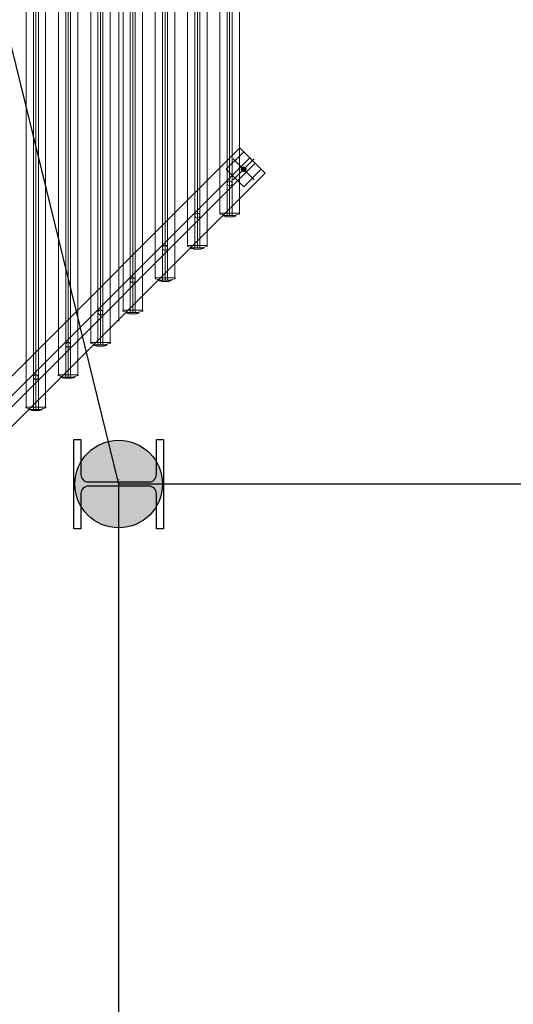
# Model space of a CAD drawing. Header units: metres. Extents: x -10951 to 10441, y -17253 to 1447.
# Tile 13 of 54: x -8971 to -8871, y -15445 to -15247. Entities that reach past the tile are written whole.
import ezdxf
from ezdxf.enums import TextEntityAlignment as Align

# ---------------------------------------------------------------- set-up
doc = ezdxf.new("R2010")
doc.units = ezdxf.units.M
doc.header["$MEASUREMENT"] = 0
doc.linetypes.add('ACAD_ISO02W100', pattern=[15, 12, -3])
doc.linetypes.add('DASHDOT', pattern=[25.4, 12.7, -6.35, 0, -6.35])
for name, color, linetype, lineweight in [('#elektryczne', 8, 'Continuous', 20), ('_K_stal', 8, 'Continuous', 25), ('A_OSIE', 8, 'Continuous', 13), ('A_OZACZENIE DRZWI', 8, 'Continuous', 13), ('A_OZNACZENIA OKIEN', 8, 'Continuous', 13), ('A_STOLARKA', 8, 'Continuous', 5), ('EB_ODGROM_INSTALACJA ODGROMOWA', 1, 'Continuous', 30), ('EB_UZIEMIENIE', 1, 'ACAD_ISO02W100', 30)]:
    doc.layers.add(name, color=color, linetype=linetype, lineweight=lineweight)
doc.styles.add('m1_romans', font='romans.shx', dxfattribs={"width": 0.8})

# ---------------------------------------------------------------- blocks, each defined once
blk = doc.blocks.new('podkład')
at = {"layer": '_K_stal', "color": 8}
blk.add_lwpolyline([(11701.09, -2403.7), (11702.49, -2403.7), (11702.49, -2421.7), (11701.09, -2421.7), (11701.09, -2414.62, 0.414214), (11699.59, -2413.12), (11687.39, -2413.12, 0.414214), (11685.89, -2414.62), (11685.89, -2421.7), (11684.49, -2421.7), (11684.49, -2403.7), (11685.89, -2403.7), (11685.89, -2410.77, 0.414214), (11687.39, -2412.27), (11699.59, -2412.27, 0.414214), (11701.09, -2410.77)], format="xyb", close=True, dxfattribs=at)
at = {"layer": 'A_OSIE', "color": 8, "linetype": 'DASHDOT', "ltscale": 5}
for p, q in [((11693.49, -4159.34), (11693.49, -2044.7)), ((11573.49, -2412.72), (12973.49, -2412.72))]:
    blk.add_line(p, q, dxfattribs=at)
at = {"layer": 'A_STOLARKA', "color": 8}
for p, q in [((11713.86, -2358.21), (11713.86, -2261.94)), ((11715.32, -2358.55), (11715.32, -2261.59)), ((11715.82, -2261.47), (11715.82, -2358.66)), ((11716.32, -2261.59), (11716.32, -2358.55)), ((11717.79, -2261.94), (11717.79, -2358.21)), ((11707.36, -2364.72), (11707.36, -2268.44)), ((11708.82, -2365.06), (11708.82, -2268.09)), ((11709.32, -2267.97), (11709.32, -2365.17)), ((11709.82, -2268.09), (11709.82, -2365.06)), ((11711.29, -2268.44), (11711.29, -2364.72)), ((11702.32, -2371.56), (11702.32, -2274.59)), ((11702.82, -2274.47), (11702.82, -2371.67)), ((11703.32, -2274.59), (11703.32, -2371.56)), ((11700.86, -2371.22), (11700.86, -2274.94)), ((11704.79, -2274.94), (11704.79, -2371.22)), ((11694.36, -2377.72), (11694.36, -2281.44)), ((11695.82, -2378.06), (11695.82, -2281.09)), ((11696.32, -2280.97), (11696.32, -2378.17)), ((11696.82, -2281.09), (11696.82, -2378.06)), ((11698.29, -2281.44), (11698.29, -2377.72)), ((11687.86, -2384.22), (11687.86, -2287.94)), ((11689.32, -2384.56), (11689.32, -2287.59)), ((11689.82, -2287.47), (11689.82, -2384.67)), ((11690.32, -2287.59), (11690.32, -2384.56)), ((11691.79, -2287.94), (11691.79, -2384.22)), ((11681.36, -2390.72), (11681.36, -2294.44)), ((11682.82, -2391.06), (11682.82, -2294.09)), ((11683.32, -2293.97), (11683.32, -2391.17)), ((11683.82, -2294.09), (11683.82, -2391.06)), ((11685.29, -2294.44), (11685.29, -2390.72)), ((11676.32, -2397.56), (11676.32, -2300.59)), ((11676.82, -2300.47), (11676.82, -2397.67)), ((11677.32, -2300.59), (11677.32, -2397.56)), ((11674.86, -2397.22), (11674.86, -2300.94)), ((11678.79, -2300.94), (11678.79, -2397.22)), ((11717.79, -2345.12), (11608.69, -2454.22)), ((11715.11, -2349.35), (11718.64, -2345.82)), ((11717.87, -2345.04), (11719.85, -2347.02)), ((11718.64, -2345.82), (11722.18, -2349.35)), ((11719.85, -2347.02), (11610.67, -2456.2)), ((11720.98, -2348.15), (11611.8, -2457.33)), ((11719.85, -2347.02), (11720.38, -2347.55)), ((11720.38, -2347.55), (11720.41, -2347.59)), ((11720.41, -2347.59), (11720.45, -2347.62)), ((11720.45, -2347.62), (11720.98, -2348.15)), ((11720.98, -2348.15), (11722.67, -2349.85)), ((11722.96, -2350.13), (11613.78, -2459.31)), ((11718.64, -2352.89), (11715.11, -2349.35)), ((11718.36, -2349.37), (11718.49, -2349.11)), ((11718.51, -2349.61), (11718.36, -2349.37)), ((11718.49, -2349.11), (11718.77, -2349.1)), ((11718.8, -2349.6), (11718.51, -2349.61)), ((11722.18, -2349.35), (11718.64, -2352.89)), ((11718.77, -2349.1), (11718.93, -2349.34)), ((11718.93, -2349.34), (11718.8, -2349.6)), ((11722.96, -2350.13), (11722.67, -2349.85)), ((11713.82, -2358.21), (11717.82, -2358.21)), ((11713.82, -2358.36), (11715.02, -2358.66)), ((11714.57, -2358.74), (11714.57, -2358.56)), ((11715.02, -2358.67), (11714.57, -2358.67)), ((11714.62, -2358.79), (11715.07, -2358.87)), ((11715.02, -2358.66), (11716.62, -2358.66)), ((11715.02, -2358.67), (11715.07, -2358.67)), ((11715.07, -2358.66), (11715.07, -2358.86)), ((11715.12, -2358.91), (11716.52, -2358.91)), ((11715.42, -2358.66), (11715.32, -2358.55)), ((11716.22, -2358.66), (11715.42, -2358.66)), ((11716.32, -2358.55), (11716.22, -2358.66)), ((11716.57, -2358.66), (11716.57, -2358.86)), ((11716.57, -2358.67), (11716.62, -2358.67)), ((11716.57, -2358.87), (11717.03, -2358.79)), ((11716.62, -2358.66), (11717.82, -2358.36)), ((11717.07, -2358.67), (11716.62, -2358.67)), ((11717.07, -2358.56), (11717.07, -2358.74)), ((11707.32, -2364.72), (11711.32, -2364.72)), ((11707.32, -2364.87), (11708.52, -2365.17)), ((11708.07, -2365.24), (11708.07, -2365.06)), ((11708.52, -2365.17), (11708.07, -2365.17)), ((11708.12, -2365.29), (11708.57, -2365.37)), ((11708.52, -2365.17), (11708.57, -2365.17)), ((11708.52, -2365.17), (11710.12, -2365.17)), ((11708.57, -2365.17), (11708.57, -2365.37)), ((11708.62, -2365.42), (11710.02, -2365.42)), ((11708.92, -2365.17), (11708.82, -2365.06)), ((11709.72, -2365.17), (11708.92, -2365.17)), ((11709.82, -2365.06), (11709.72, -2365.17)), ((11710.07, -2365.17), (11710.12, -2365.17)), ((11710.07, -2365.17), (11710.07, -2365.37)), ((11710.07, -2365.37), (11710.53, -2365.29)), ((11710.12, -2365.17), (11711.32, -2364.87)), ((11710.57, -2365.17), (11710.12, -2365.17)), ((11710.57, -2365.06), (11710.57, -2365.24)), ((11700.82, -2371.22), (11704.82, -2371.22)), ((11700.82, -2371.37), (11702.02, -2371.67)), ((11701.57, -2371.74), (11701.57, -2371.56)), ((11702.02, -2371.67), (11701.57, -2371.67)), ((11701.62, -2371.79), (11702.07, -2371.87)), ((11702.02, -2371.67), (11702.07, -2371.67)), ((11702.02, -2371.67), (11703.62, -2371.67)), ((11702.07, -2371.67), (11702.07, -2371.87)), ((11702.12, -2371.92), (11703.52, -2371.92)), ((11702.42, -2371.67), (11702.32, -2371.56)), ((11703.22, -2371.67), (11702.42, -2371.67)), ((11703.32, -2371.56), (11703.22, -2371.67)), ((11703.57, -2371.67), (11703.62, -2371.67)), ((11703.57, -2371.67), (11703.57, -2371.87)), ((11703.57, -2371.87), (11704.03, -2371.79)), ((11703.62, -2371.67), (11704.82, -2371.37)), ((11704.07, -2371.67), (11703.62, -2371.67)), ((11704.07, -2371.56), (11704.07, -2371.74)), ((11694.32, -2377.72), (11698.32, -2377.72)), ((11694.32, -2377.87), (11695.52, -2378.17)), ((11697.12, -2378.17), (11698.32, -2377.87)), ((11695.07, -2378.24), (11695.07, -2378.06)), ((11695.52, -2378.17), (11695.07, -2378.17)), ((11695.12, -2378.29), (11695.57, -2378.37)), ((11695.52, -2378.17), (11695.57, -2378.17)), ((11695.52, -2378.17), (11697.12, -2378.17)), ((11695.57, -2378.17), (11695.57, -2378.37)), ((11695.62, -2378.42), (11697.02, -2378.42)), ((11695.92, -2378.17), (11695.82, -2378.06)), ((11696.72, -2378.17), (11695.92, -2378.17)), ((11696.82, -2378.06), (11696.72, -2378.17)), ((11697.07, -2378.17), (11697.12, -2378.17)), ((11697.07, -2378.17), (11697.07, -2378.37)), ((11697.07, -2378.37), (11697.53, -2378.29)), ((11697.57, -2378.17), (11697.12, -2378.17)), ((11697.57, -2378.06), (11697.57, -2378.24)), ((11687.82, -2384.22), (11691.82, -2384.22)), ((11687.82, -2384.37), (11689.02, -2384.67)), ((11688.57, -2384.74), (11688.57, -2384.56)), ((11689.02, -2384.67), (11688.57, -2384.67)), ((11688.61, -2384.79), (11689.07, -2384.87)), ((11689.02, -2384.67), (11689.07, -2384.67)), ((11689.02, -2384.67), (11690.62, -2384.67)), ((11689.07, -2384.67), (11689.07, -2384.87)), ((11689.12, -2384.92), (11690.52, -2384.92)), ((11689.42, -2384.67), (11689.32, -2384.56)), ((11690.22, -2384.67), (11689.42, -2384.67)), ((11690.32, -2384.56), (11690.22, -2384.67)), ((11690.57, -2384.67), (11690.62, -2384.67)), ((11690.57, -2384.67), (11690.57, -2384.87)), ((11690.57, -2384.87), (11691.03, -2384.79)), ((11690.62, -2384.67), (11691.82, -2384.37)), ((11691.07, -2384.67), (11690.62, -2384.67)), ((11691.07, -2384.56), (11691.07, -2384.74)), ((11681.32, -2390.72), (11685.32, -2390.72)), ((11681.32, -2390.87), (11682.52, -2391.17)), ((11682.07, -2391.24), (11682.07, -2391.06)), ((11682.52, -2391.17), (11682.07, -2391.17)), ((11682.11, -2391.29), (11682.57, -2391.37)), ((11682.52, -2391.17), (11682.57, -2391.17)), ((11682.52, -2391.17), (11684.12, -2391.17)), ((11682.57, -2391.17), (11682.57, -2391.37)), ((11682.62, -2391.42), (11684.02, -2391.42)), ((11682.92, -2391.17), (11682.82, -2391.06)), ((11683.72, -2391.17), (11682.92, -2391.17)), ((11683.82, -2391.06), (11683.72, -2391.17)), ((11684.07, -2391.17), (11684.12, -2391.17)), ((11684.07, -2391.17), (11684.07, -2391.37)), ((11684.07, -2391.37), (11684.53, -2391.29)), ((11684.12, -2391.17), (11685.32, -2390.87)), ((11684.57, -2391.17), (11684.12, -2391.17)), ((11684.57, -2391.06), (11684.57, -2391.24)), ((11674.82, -2397.22), (11678.82, -2397.22)), ((11674.82, -2397.37), (11676.02, -2397.67)), ((11675.57, -2397.74), (11675.57, -2397.56)), ((11676.02, -2397.67), (11675.57, -2397.67)), ((11676.02, -2397.67), (11676.07, -2397.67)), ((11676.02, -2397.67), (11677.62, -2397.67)), ((11676.07, -2397.67), (11676.07, -2397.87)), ((11676.42, -2397.67), (11676.32, -2397.56)), ((11677.22, -2397.67), (11676.42, -2397.67)), ((11677.32, -2397.56), (11677.22, -2397.67)), ((11677.57, -2397.67), (11677.62, -2397.67)), ((11677.57, -2397.67), (11677.57, -2397.87)), ((11677.62, -2397.67), (11678.82, -2397.37)), ((11678.07, -2397.67), (11677.62, -2397.67)), ((11678.07, -2397.56), (11678.07, -2397.74)), ((11675.61, -2397.79), (11676.07, -2397.87)), ((11676.12, -2397.92), (11677.52, -2397.92)), ((11677.57, -2397.87), (11678.03, -2397.79))]:
    blk.add_line(p, q, dxfattribs=at)
at = {"layer": 'A_STOLARKA', "color": 8, "ltscale": 0.1}
for p, q in [((11716.52, -2347.23), (11720.76, -2351.48)), ((11716.52, -2351.48), (11720.76, -2347.23)), ((11713.82, -2358.21), (11713.82, -2358.36)), ((11717.82, -2358.21), (11717.82, -2358.36)), ((11707.32, -2364.72), (11707.32, -2364.87)), ((11711.32, -2364.72), (11711.32, -2364.87)), ((11700.82, -2371.22), (11700.82, -2371.37)), ((11704.82, -2371.22), (11704.82, -2371.37)), ((11694.32, -2377.72), (11694.32, -2377.87)), ((11698.32, -2377.72), (11698.32, -2377.87)), ((11687.82, -2384.22), (11687.82, -2384.37)), ((11691.82, -2384.22), (11691.82, -2384.37)), ((11681.32, -2390.72), (11681.32, -2390.87)), ((11685.32, -2390.72), (11685.32, -2390.87)), ((11674.82, -2397.22), (11674.82, -2397.37)), ((11678.82, -2397.22), (11678.82, -2397.37))]:
    blk.add_line(p, q, dxfattribs=at)
at = {"layer": 'A_STOLARKA', "color": 8}
for centre, radius in [((11718.64, -2349.35), 0.5), ((11718.64, -2349.35), 0.419), ((11718.64, -2349.35), 0.3), ((11715.82, -2352.18), 0.5), ((11709.32, -2358.68), 0.5), ((11702.82, -2365.18), 0.5), ((11696.32, -2371.68), 0.5), ((11689.82, -2378.18), 0.5), ((11683.32, -2384.68), 0.5), ((11676.82, -2391.18), 0.5)]:
    blk.add_circle(centre, radius, dxfattribs=at)
for centre, radius, start, end in [((11718.64, -2349.35), 0.289, 123.1668, 183.1668), ((11718.64, -2349.35), 0.289, 183.1668, 243.1668), ((11718.64, -2349.35), 0.289, 63.1668, 123.1668), ((11718.64, -2349.35), 0.289, 243.1668, 303.1668), ((11718.64, -2349.35), 0.289, 3.1668, 63.1668), ((11718.64, -2349.35), 0.289, 303.1668, 3.1668), ((11714.62, -2358.74), 0.05, 180, 260), ((11715.12, -2358.86), 0.05, 180, 270), ((11716.52, -2358.86), 0.05, 270, 0), ((11717.02, -2358.74), 0.05, 280, 0), ((11708.12, -2365.24), 0.05, 180, 260), ((11708.62, -2365.37), 0.05, 180, 270), ((11710.02, -2365.37), 0.05, 270, 0), ((11710.52, -2365.24), 0.05, 280, 0), ((11701.62, -2371.74), 0.05, 180, 260), ((11702.12, -2371.87), 0.05, 180, 270), ((11703.52, -2371.87), 0.05, 270, 0), ((11704.02, -2371.74), 0.05, 280, 0), ((11695.12, -2378.24), 0.05, 180, 260), ((11695.62, -2378.37), 0.05, 180, 270), ((11697.02, -2378.37), 0.05, 270, 0), ((11697.52, -2378.24), 0.05, 280, 0), ((11688.62, -2384.74), 0.05, 180, 260), ((11689.12, -2384.87), 0.05, 180, 270), ((11690.52, -2384.87), 0.05, 270, 0), ((11691.02, -2384.74), 0.05, 280, 0), ((11682.12, -2391.24), 0.05, 180, 260), ((11682.62, -2391.37), 0.05, 180, 270), ((11684.02, -2391.37), 0.05, 270, 0), ((11684.52, -2391.24), 0.05, 280, 0), ((11675.62, -2397.74), 0.05, 180, 260), ((11678.02, -2397.74), 0.05, 280, 0), ((11676.12, -2397.87), 0.05, 180, 270), ((11677.52, -2397.87), 0.05, 270, 0)]:
    blk.add_arc(centre, radius, start, end, dxfattribs=at)
at = {"layer": 'A_OZACZENIE DRZWI', "color": 8, "ltscale": 0.1, "style": 'm1_romans', "width": 0.8}
for rotation, p in [(98.4861, (12735.07, -773.13)), (360, (12573.8, -1012.7)), (90, (11565.29, -1150.14)), (90, (11872.29, -1150.14)), (90, (12230.03, -1245.64)), (90, (12385.87, -1249.44)), (90, (11565.29, -1370.89)), (90, (11872.29, -1370.89)), (90, (12230.03, -1370.89)), (90, (12389.3, -1370.89)), (90, (11748.79, -1556.15)), (90, (11986.6, -1556.15)), (90, (12389.3, -1556.15)), (360, (12235.05, -1664.2)), (360, (12235.05, -1880.2)), (90, (11745.78, -2001.94))]:
    blk.add_attdef('SZEROKOSC', text='', height=10, rotation=rotation, dxfattribs=at).set_placement(p, align=Align.BOTTOM_CENTER)
for rotation, p in [(98.4861, (12738.56, -773.47)), (360, (12572.95, -1016.09)), (90, (11568.68, -1150.99)), (90, (11875.68, -1150.99)), (90, (12233.42, -1246.49)), (90, (12389.27, -1250.29)), (90, (11568.68, -1371.74)), (90, (11875.68, -1371.74)), (90, (12233.42, -1371.74)), (90, (12392.69, -1371.74)), (90, (11752.19, -1557)), (90, (11990, -1557)), (90, (12392.69, -1557)), (360, (12234.2, -1667.59)), (360, (12234.2, -1883.59)), (90, (11749.18, -2002.79))]:
    blk.add_attdef('WYSOKOSC', text='', height=10, rotation=rotation, dxfattribs=at).set_placement(p, align=Align.TOP_CENTER)
at = {"layer": 'A_OZNACZENIA OKIEN', "color": 8, "ltscale": 0.1, "style": 'm1_romans', "width": 0.8}
for rotation, p in [(278.8676, (13403.28, -587.56)), (278.8676, (13013.44, -645.27)), (278.8676, (12475.3, -724.92)), (278.8676, (12253.72, -757.72)), (0, (14011.09, -903.42)), (278.8676, (11051.11, -935.72)), (278.8676, (10670.26, -992.09)), (0, (14011.09, -1578.09)), (90, (10823, -2081.55)), (90, (11208, -2081.55)), (90, (11974, -2081.55)), (90, (13179.19, -2081.55)), (90, (13543.19, -2081.55))]:
    blk.add_attdef('WYSOKOSC', text='', height=10, rotation=rotation, dxfattribs=at).set_placement(p, align=Align.TOP_CENTER)
for rotation, p in [(278.8676, (13373.71, -593.04)), (278.8676, (12983.87, -650.74)), (278.8676, (12445.73, -730.4)), (278.8676, (12224.15, -763.19)), (0, (14017.48, -900.03)), (278.8676, (11021.54, -941.2)), (278.8676, (10640.69, -997.57)), (0, (14017.48, -1574.7)), (90, (10819.6, -2080.7)), (90, (11204.6, -2080.7)), (90, (11970.6, -2080.7)), (90, (13175.8, -2080.7)), (90, (13539.8, -2080.7))]:
    blk.add_attdef('SZEROKOSC', text='', height=10, rotation=rotation, dxfattribs=at).set_placement(p, align=Align.BOTTOM_CENTER)
blk = doc.blocks.new('zlacze_spawane')
at = {"layer": 'EB_ODGROM_INSTALACJA ODGROMOWA', "transparency": 33554559}
h = blk.add_hatch(color=256, dxfattribs=at)
edge = h.paths.add_edge_path()
edge.add_arc((0, 0), 72, 0, 360)
at = {"layer": 'EB_ODGROM_INSTALACJA ODGROMOWA'}
blk.add_circle((0, 0), 72, dxfattribs=at)

msp = doc.modelspace()

# ---------------------------------------------------------------- linework, layer by layer
at = {"layer": 'EB_UZIEMIENIE', "linetype": 'Continuous', "lineweight": 30}
for p, q in [((-8950.83, -15340.29), (-9053.04, -14923.79)), ((-8370.83, -15340.29), (-8950.83, -15340.31)), ((-8950.83, -15756.29), (-8950.83, -15340.31))]:
    msp.add_line(p, q, dxfattribs=at)

# ---------------------------------------------------------------- block references
at = {"layer": '#elektryczne', "color": 8, "linetype": 'Continuous', "lineweight": 18}
msp.add_blockref('podkład', (-20644.32, -12927.59), dxfattribs=at)
at = {"layer": 'EB_UZIEMIENIE', "xscale": 0.1224999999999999, "yscale": 0.1224999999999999, "zscale": 0.1224999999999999, "rotation": 269.9042895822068}
msp.add_blockref('zlacze_spawane', (-8950.83, -15340.29), dxfattribs=at)

doc.saveas('drawing.dxf')
